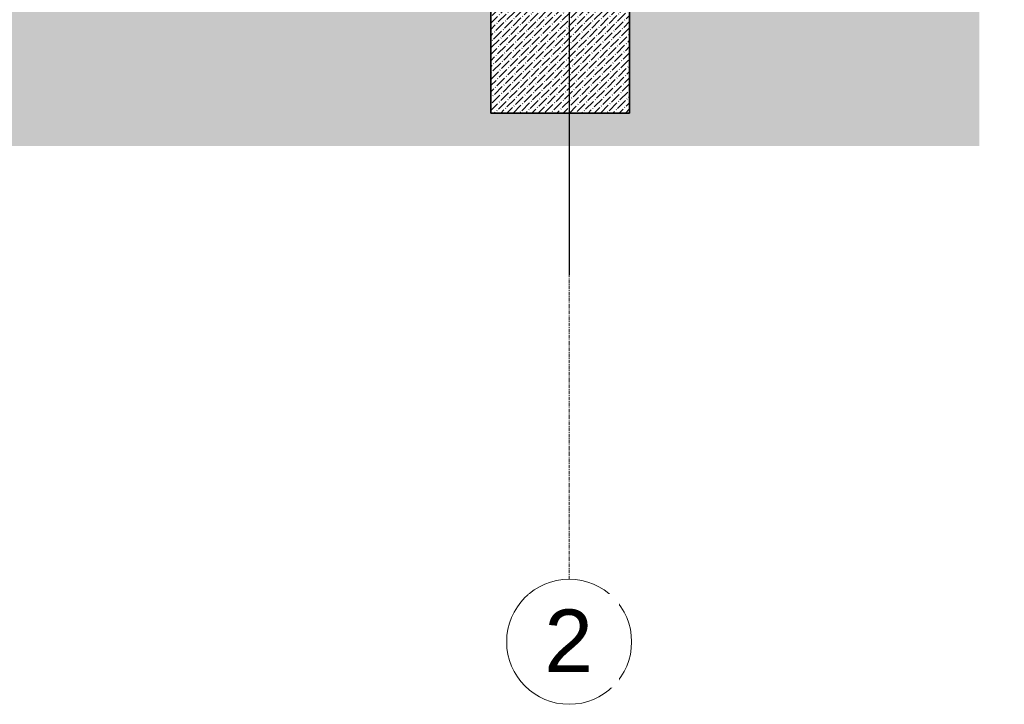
# Model space of a CAD drawing. Header units: millimetres. Extents: x -37728 to 44100, y 631619 to 691915.
# Tile 196 of 256: x -1761 to 1785, y 681799 to 684264. Entities that reach past the tile are written whole.
import ezdxf

# ---------------------------------------------------------------- set-up
doc = ezdxf.new("R2010")
doc.units = ezdxf.units.MM
doc.linetypes.add('Linia siatki', pattern=[2.2225, 1.27, -0.3175, 0.3175, -0.3175])
doc.layers.add('_help', color=31, linetype='Continuous', plot=False)
doc.layers.add('_XREF', color=7, linetype='Continuous')
for name, color, linetype, lineweight in [('C-TOPO', 252, 'Continuous', 5), ('S-FNDN', 252, 'Continuous', 5), ('S-GRID', 252, 'Continuous', 5), ('S-GRID-IDEN', 252, 'Continuous', 5)]:
    doc.layers.add(name, color=color, linetype=linetype, lineweight=lineweight)
doc.styles.add('Arial', font='arial.ttf', dxfattribs={"height": 5.447353})

# ---------------------------------------------------------------- blocks, each defined once
blk = doc.blocks.new('Siatka - M_Symbol siatki - okrąg mniejszy-7853319-Przekrój')
at = {"layer": 'S-GRID-IDEN', "color": 252}
blk.add_circle((65527.61, -300.36), 22.5, dxfattribs=at)
blk = doc.blocks.new('A$C4e31ac75')
at = {"layer": 'C-TOPO'}
blk.add_hatch(color=256, dxfattribs=at).paths.add_polyline_path([(-661.35, 2852.81), (-152.77, 2852.81), (-152.77, 2974.42), (-225.75, 2974.42), (-225.75, 2959.66), (-231.75, 2959.66), (-231.75, 2964.66), (-280.95, 2964.66), (-280.95, 2974.42), (-282.95, 2974.42), (-282.95, 2904.66), (-278.75, 2904.66), (-278.75, 2864.66), (-328.75, 2864.66), (-328.75, 2904.66), (-315.75, 2904.66), (-315.75, 2914.66), (-1070.15, 2914.66), (-1070.15, 2904.66), (-1061.55, 2904.66), (-1061.55, 2864.66), (-1111.55, 2864.66), (-1111.55, 2904.66), (-1102.95, 2904.66), (-1102.95, 2974.43), (-1105.5, 2974.43), (-1105.5, 2964.66), (-1155.5, 2964.66), (-1155.5, 2959.66), (-1161.5, 2959.66), (-1161.5, 2974.43), (-1169.93, 2974.43), (-1169.93, 2852.81), (-788.5, 2852.81)])
at = {"layer": 'S-FNDN'}
h = blk.add_hatch(dxfattribs=at)
h.set_pattern_fill('FP_13', color=256, style=0, pattern_type=2)
h.set_pattern_definition([(45, (-605.9514, 3277.6592), (0.841457, 3.087228), [3.969, -0.79375, 0.16764, -0.62611])])
h.paths.add_polyline_path([(-279.92, 2864.66), (-278.75, 2864.66), (-278.75, 2904.66), (-328.75, 2904.66), (-328.75, 2864.66)])
at = {"layer": 'S-FNDN', "lineweight": 35}
for p, q in [((-328.75, 2904.66), (-328.75, 2864.66)), ((-278.75, 2864.66), (-278.75, 2904.66)), ((-328.75, 2864.66), (-278.75, 2864.66))]:
    blk.add_line(p, q, dxfattribs=at)
at = {"layer": 'S-GRID', "linetype": 'Linia siatki'}
blk.add_line((-300.5, 2696.79), (-300.5, 3618.35), dxfattribs=at)
at = {"layer": 'S-GRID-IDEN'}
blk.add_blockref('Siatka - M_Symbol siatki - okrąg mniejszy-7853319-Przekrój', (-65828.11, 2974.66), dxfattribs=at)
at = {"layer": 'S-GRID-IDEN', "insert": (-309.43, 2685.92), "char_height": 22.5, "width": 21.2447, "attachment_point": 1, "style": 'Arial', "bg_fill": 3, "box_fill_scale": 1.25, "bg_fill_color": 256, "bg_fill_true_color": 13158600, "bg_fill_transparency": 0}
blk.add_mtext('\\fArial|b0|i0|c238|p34|;2', dxfattribs=at)

msp = doc.modelspace()

# ---------------------------------------------------------------- block references
at = {"layer": '_XREF', "xscale": 10, "yscale": 10, "zscale": 10}
msp.add_blockref('A$C4e31ac75', (3222.8, 655281.1), dxfattribs=at)

# ---------------------------------------------------------------- next in the draw order: linework, layer by layer
at = {"layer": '_help'}
msp.add_lwpolyline([(1784.9, 685137.7), (217.8, 685137.7), (217.8, 683345.7)], dxfattribs=at)

doc.saveas('drawing.dxf')
